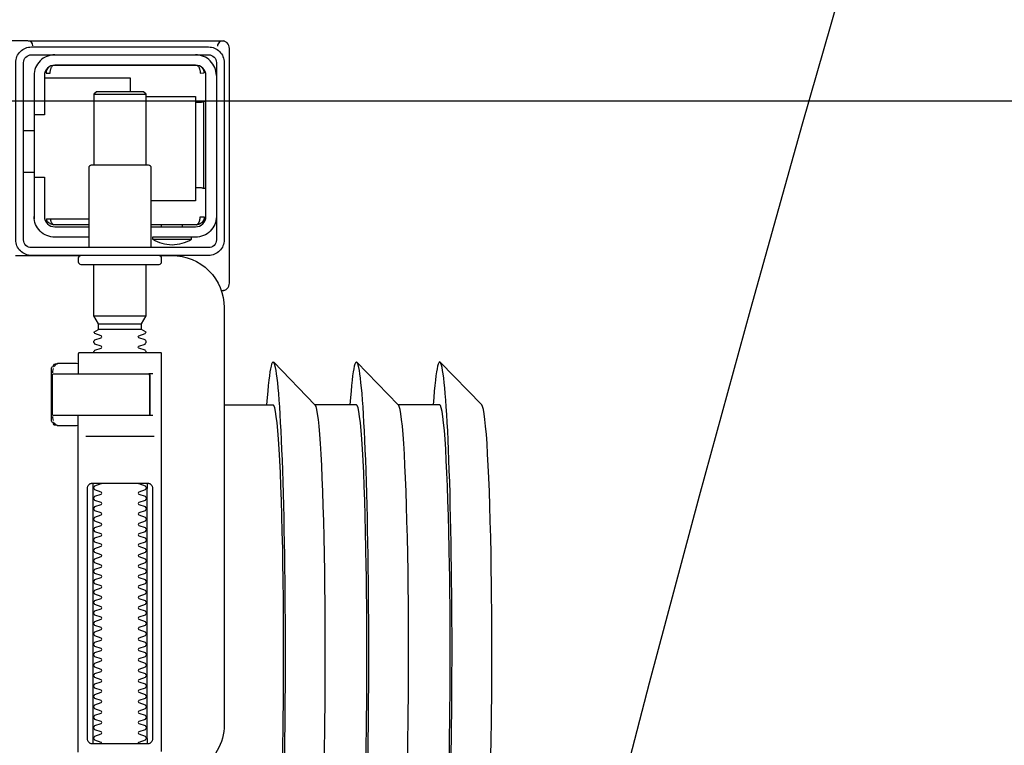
# Model space of a CAD drawing. Header units: millimetres. Extents: x 42924 to 92944, y -369470 to -179866.
# Tile 145 of 256: x 60337 to 60356, y -180936 to -180922. Entities that reach past the tile are written whole.
import ezdxf

# ---------------------------------------------------------------- set-up
doc = ezdxf.new("R2010")
doc.units = ezdxf.units.MM
doc.layers.get('0').update_dxf_attribs({"color": 8})
doc.layers.add('!! 2 ZABUDOWA GK-MDF', color=8, linetype='Continuous')
doc.layers.add('!!_@ wypos sanit nd', color=8, linetype='Continuous', plot=False)
doc.layers.add('E_SAP_ZASIĘG', color=150, linetype='Continuous', plot=False)

# ---------------------------------------------------------------- blocks, each defined once
blk = doc.blocks.new('A$Cff2eaf8b')
for points in [[(-0.188, 0.06265), (-0.188, -0.01362, 0.414214), (-0.1878, -0.01382), (-0.17545, -0.01382), (-0.1722, -0.01382, 0.414214), (-0.172, -0.01362), (-0.172, -0.00982)], [(-0.15993, -0.0325), (-0.17249, -0.0325, 0.405519), (-0.172, -0.032), (-0.172, -0.0313, 0.414214), (-0.1725, -0.0308), (-0.1875, -0.0308, 0.414214), (-0.188, -0.0313), (-0.188, -0.032, 0.405519), (-0.18751, -0.0325), (-0.19, -0.0325, -0.414214), (-0.2, -0.0225), (-0.2, 0.0575, -0.266001), (-0.19506, 0.06612)], [(-0.18353, 0.01118, 0.182836), (-0.18364, 0.01127), (-0.18485, 0.01168, 0.050055), (-0.185, 0.01194), (-0.185, 0.01222, 0.050055), (-0.18485, 0.01248), (-0.18364, 0.01289, 0.719897), (-0.18364, 0.01327), (-0.18485, 0.01368, 0.050055), (-0.185, 0.01394), (-0.185, 0.01422, 0.050055), (-0.18485, 0.01448), (-0.18364, 0.01489, 0.719897), (-0.18364, 0.01527), (-0.18485, 0.01568, 0.050055), (-0.185, 0.01594), (-0.185, 0.01622, 0.050055), (-0.18485, 0.01648), (-0.18364, 0.01689, 0.719897), (-0.18364, 0.01727), (-0.18485, 0.01768, 0.050055), (-0.185, 0.01794), (-0.185, 0.01822, 0.050055), (-0.18485, 0.01848), (-0.18364, 0.01889, 0.719897), (-0.18364, 0.01927), (-0.18485, 0.01968, 0.050055), (-0.185, 0.01994), (-0.185, 0.02022, 0.050055), (-0.18485, 0.02048), (-0.18364, 0.02089, 0.719897), (-0.18364, 0.02127), (-0.18485, 0.02168, 0.050055), (-0.185, 0.02194), (-0.185, 0.02222, 0.050055), (-0.18485, 0.02248), (-0.18364, 0.02289, 0.719897), (-0.18364, 0.02327), (-0.18485, 0.02368, 0.050055), (-0.185, 0.02394), (-0.185, 0.02422, 0.050055), (-0.18485, 0.02448), (-0.18364, 0.02489, 0.719897), (-0.18364, 0.02527), (-0.18485, 0.02568, 0.050055), (-0.185, 0.02594), (-0.185, 0.02622, 0.050055), (-0.18485, 0.02648), (-0.18364, 0.02689, 0.719897), (-0.18364, 0.02727), (-0.18485, 0.02768, 0.050055), (-0.185, 0.02794), (-0.185, 0.02822, 0.050055), (-0.18485, 0.02848), (-0.18364, 0.02889, 0.719897), (-0.18364, 0.02927), (-0.18485, 0.02968, 0.050055), (-0.185, 0.02994), (-0.185, 0.03022, 0.050055), (-0.18485, 0.03048), (-0.18364, 0.03089, 0.719897), (-0.18364, 0.03127), (-0.18485, 0.03168, 0.050055), (-0.185, 0.03194), (-0.185, 0.03222, 0.050055), (-0.18485, 0.03248), (-0.18364, 0.03289, 0.719897), (-0.18364, 0.03327), (-0.18485, 0.03368, 0.050055), (-0.185, 0.03394), (-0.185, 0.03422, 0.050055), (-0.18485, 0.03448), (-0.18364, 0.03489, 0.719897), (-0.18364, 0.03527), (-0.18485, 0.03568, 0.050055), (-0.185, 0.03594), (-0.185, 0.03622, 0.050055), (-0.18485, 0.03648), (-0.18364, 0.03689, 0.719897), (-0.18364, 0.03727), (-0.18485, 0.03768, 0.050055), (-0.185, 0.03794), (-0.185, 0.03822, 0.050055), (-0.18485, 0.03848), (-0.18364, 0.03889, 0.719897), (-0.18364, 0.03927), (-0.18485, 0.03968, 0.050055), (-0.185, 0.03994), (-0.185, 0.04022, 0.050055), (-0.18485, 0.04048), (-0.18364, 0.04089, 0.719897), (-0.18364, 0.04127), (-0.18485, 0.04168, 0.050055), (-0.185, 0.04194), (-0.185, 0.04222, 0.050055), (-0.18485, 0.04248), (-0.18364, 0.04289, 0.719897), (-0.18364, 0.04327), (-0.18485, 0.04368, 0.050055), (-0.185, 0.04394), (-0.185, 0.04422, 0.050055), (-0.18485, 0.04448), (-0.18364, 0.04489, 0.719897), (-0.18364, 0.04527), (-0.18485, 0.04568, 0.050055), (-0.185, 0.04594), (-0.185, 0.04622, 0.050055), (-0.18485, 0.04648), (-0.18364, 0.04689, 0.719897), (-0.18364, 0.04727), (-0.18485, 0.04768, 0.050055), (-0.185, 0.04794), (-0.185, 0.04822, 0.050055), (-0.18485, 0.04848), (-0.18364, 0.04889, 0.719897), (-0.18364, 0.04927), (-0.18485, 0.04968, 0.050055), (-0.185, 0.04994), (-0.185, 0.05022, 0.050055), (-0.18485, 0.05048), (-0.18364, 0.05089, 0.719897), (-0.18364, 0.05127), (-0.18485, 0.05168, 0.050055), (-0.185, 0.05194), (-0.185, 0.05222, 0.050055), (-0.18485, 0.05248), (-0.18364, 0.05289, 0.719897), (-0.18364, 0.05327), (-0.18485, 0.05368, 0.050055), (-0.185, 0.05394), (-0.185, 0.05422, 0.050055), (-0.18485, 0.05448), (-0.18364, 0.05489, 0.719897), (-0.18364, 0.05527), (-0.18485, 0.05568, 0.050055), (-0.185, 0.05594), (-0.185, 0.05622, 0.050055), (-0.18485, 0.05648), (-0.18364, 0.05689, 0.719897), (-0.18364, 0.05727), (-0.18485, 0.05768, 0.050055), (-0.185, 0.05794), (-0.185, 0.05822, 0.050055), (-0.18485, 0.05848), (-0.18364, 0.05889, 0.719897), (-0.18364, 0.05927), (-0.18485, 0.05968, 0.050055), (-0.185, 0.05994), (-0.185, 0.06022, 0.050055), (-0.18485, 0.06048), (-0.18364, 0.06089, 0.474594), (-0.18353, 0.06118)], [(-0.17647, 0.06118, 0.474594), (-0.17636, 0.06089), (-0.17515, 0.06048, 0.050055), (-0.175, 0.06022), (-0.175, 0.05994, 0.050055), (-0.17515, 0.05968), (-0.17636, 0.05927, 0.719897), (-0.17636, 0.05889), (-0.17515, 0.05848, 0.050055), (-0.175, 0.05822), (-0.175, 0.05794, 0.050055), (-0.17515, 0.05768), (-0.17636, 0.05727, 0.719897), (-0.17636, 0.05689), (-0.17515, 0.05648, 0.050055), (-0.175, 0.05622), (-0.175, 0.05594, 0.050055), (-0.17515, 0.05568), (-0.17636, 0.05527, 0.719897), (-0.17636, 0.05489), (-0.17515, 0.05448, 0.050055), (-0.175, 0.05422), (-0.175, 0.05394, 0.050055), (-0.17515, 0.05368), (-0.17636, 0.05327, 0.719897), (-0.17636, 0.05289), (-0.17515, 0.05248, 0.050055), (-0.175, 0.05222), (-0.175, 0.05194, 0.050055), (-0.17515, 0.05168), (-0.17636, 0.05127, 0.719897), (-0.17636, 0.05089), (-0.17515, 0.05048, 0.050055), (-0.175, 0.05022), (-0.175, 0.04994, 0.050055), (-0.17515, 0.04968), (-0.17636, 0.04927, 0.719897), (-0.17636, 0.04889), (-0.17515, 0.04848, 0.050055), (-0.175, 0.04822), (-0.175, 0.04794, 0.050055), (-0.17515, 0.04768), (-0.17636, 0.04727, 0.719897), (-0.17636, 0.04689), (-0.17515, 0.04648, 0.050055), (-0.175, 0.04622), (-0.175, 0.04594, 0.050055), (-0.17515, 0.04568), (-0.17636, 0.04527, 0.719897), (-0.17636, 0.04489), (-0.17515, 0.04448, 0.050055), (-0.175, 0.04422), (-0.175, 0.04394, 0.050055), (-0.17515, 0.04368), (-0.17636, 0.04327, 0.719897), (-0.17636, 0.04289), (-0.17515, 0.04248, 0.050055), (-0.175, 0.04222), (-0.175, 0.04194, 0.050055), (-0.17515, 0.04168), (-0.17636, 0.04127, 0.719897), (-0.17636, 0.04089), (-0.17515, 0.04048, 0.050055), (-0.175, 0.04022), (-0.175, 0.03994, 0.050055), (-0.17515, 0.03968), (-0.17636, 0.03927, 0.719897), (-0.17636, 0.03889), (-0.17515, 0.03848, 0.050055), (-0.175, 0.03822), (-0.175, 0.03794, 0.050055), (-0.17515, 0.03768), (-0.17636, 0.03727, 0.719897), (-0.17636, 0.03689), (-0.17515, 0.03648, 0.050055), (-0.175, 0.03622), (-0.175, 0.03594, 0.050055), (-0.17515, 0.03568), (-0.17636, 0.03527, 0.719897), (-0.17636, 0.03489), (-0.17515, 0.03448, 0.050055), (-0.175, 0.03422), (-0.175, 0.03394, 0.050055), (-0.17515, 0.03368), (-0.17636, 0.03327, 0.719897), (-0.17636, 0.03289), (-0.17515, 0.03248, 0.050055), (-0.175, 0.03222), (-0.175, 0.03194, 0.050055), (-0.17515, 0.03168), (-0.17636, 0.03127, 0.719897), (-0.17636, 0.03089), (-0.17515, 0.03048, 0.050055), (-0.175, 0.03022), (-0.175, 0.02994, 0.050055), (-0.17515, 0.02968), (-0.17636, 0.02927, 0.719897), (-0.17636, 0.02889), (-0.17515, 0.02848, 0.050055), (-0.175, 0.02822), (-0.175, 0.02794, 0.050055), (-0.17515, 0.02768), (-0.17636, 0.02727, 0.719897), (-0.17636, 0.02689), (-0.17515, 0.02648, 0.050055), (-0.175, 0.02622), (-0.175, 0.02594, 0.050055), (-0.17515, 0.02568), (-0.17636, 0.02527, 0.719897), (-0.17636, 0.02489), (-0.17515, 0.02448, 0.050055), (-0.175, 0.02422), (-0.175, 0.02394, 0.050055), (-0.17515, 0.02368), (-0.17636, 0.02327, 0.719897), (-0.17636, 0.02289), (-0.17515, 0.02248, 0.050055), (-0.175, 0.02222), (-0.175, 0.02194, 0.050055), (-0.17515, 0.02168), (-0.17636, 0.02127, 0.719897), (-0.17636, 0.02089), (-0.17515, 0.02048, 0.050055), (-0.175, 0.02022), (-0.175, 0.01994, 0.050055), (-0.17515, 0.01968), (-0.17636, 0.01927, 0.719897), (-0.17636, 0.01889), (-0.17515, 0.01848, 0.050055), (-0.175, 0.01822), (-0.175, 0.01794, 0.050055), (-0.17515, 0.01768), (-0.17636, 0.01727, 0.719897), (-0.17636, 0.01689), (-0.17515, 0.01648, 0.050055), (-0.175, 0.01622), (-0.175, 0.01594, 0.050055), (-0.17515, 0.01568), (-0.17636, 0.01527, 0.719897), (-0.17636, 0.01489), (-0.17515, 0.01448, 0.050055), (-0.175, 0.01422), (-0.175, 0.01394, 0.050055), (-0.17515, 0.01368), (-0.17636, 0.01327, 0.719897), (-0.17636, 0.01289), (-0.17515, 0.01248, 0.050055), (-0.175, 0.01222), (-0.175, 0.01194, 0.050055), (-0.17515, 0.01168), (-0.17636, 0.01127, 0.182836), (-0.17647, 0.01118)], [(-0.1857, -0.00202), (-0.1857, -0.00962), (-0.1857, -0.00202), (-0.18567, -0.00192), (-0.18559, -0.00184), (-0.17696, -0.00182), (-0.16725, -0.00182, -0.414214), (-0.16705, -0.00202), (-0.16705, -0.00962, -0.414214), (-0.16725, -0.00982), (-0.18543, -0.00982), (-0.18553, -0.00978), (-0.1856, -0.00962)], [(-0.185, -0.01382), (-0.185, -0.01406, -0.050055), (-0.18485, -0.01432), (-0.18364, -0.01473, -0.719897), (-0.18364, -0.01511), (-0.18485, -0.01552, -0.050055), (-0.185, -0.01578), (-0.185, -0.01606, -0.050055), (-0.18485, -0.01632), (-0.18364, -0.01673, -0.719897), (-0.18364, -0.01711), (-0.18485, -0.01752, -0.050055), (-0.185, -0.01778), (-0.1841, -0.0183), (-0.1841, -0.01936), (-0.185, -0.02092), (-0.185, -0.0308)], [(-0.175, -0.01382), (-0.175, -0.01406, 0.050055), (-0.17515, -0.01432), (-0.17636, -0.01473, 0.719897), (-0.17636, -0.01511), (-0.17515, -0.01552, 0.050055), (-0.175, -0.01578), (-0.175, -0.01606, 0.050055), (-0.17515, -0.01632), (-0.17636, -0.01673, 0.719897), (-0.17636, -0.01711), (-0.17515, -0.01752, 0.050055), (-0.175, -0.01778), (-0.1759, -0.0183), (-0.1759, -0.01936), (-0.175, -0.02092), (-0.175, -0.0308)], [(-0.20011, -0.02584, 0.091301), (-0.20056, -0.02614, 0.198909), (-0.20099, -0.02721)], [(-0.19945, -0.02578, 0.170835), (-0.20011, -0.02584)], [(-0.186, -0.034), (-0.186, -0.0493, 0.414214), (-0.1855, -0.0498), (-0.1745, -0.0498, 0.414214), (-0.174, -0.0493), (-0.174, -0.034)], [(-0.1985, -0.04, -0.414214), (-0.1945, -0.036), (-0.18625, -0.036), (-0.18625, -0.03562), (-0.19375, -0.03562), (-0.19375, -0.036)], [(-0.18625, -0.03562, 0.119096), (-0.19, -0.03454, 0.119096), (-0.19375, -0.03562)], [(-0.174, -0.036), (-0.1675, -0.036, -0.414214), (-0.1635, -0.04), (-0.16353, -0.0395)], [(-0.186, -0.038), (-0.1945, -0.038, 0.414214), (-0.1965, -0.04), (-0.1965, -0.067, 0.414214), (-0.1945, -0.069), (-0.1675, -0.069, 0.414214), (-0.1655, -0.067), (-0.1655, -0.0595), (-0.1635, -0.0595), (-0.1635, -0.04)], [(-0.1635, -0.0475), (-0.1655, -0.0475), (-0.1655, -0.04, 0.414214), (-0.1675, -0.038), (-0.174, -0.038)], [(-0.1945, -0.06193), (-0.19515, -0.06194), (-0.19542, -0.06194), (-0.1956, -0.06194), (-0.19567, -0.06194, 0.116465), (-0.19589, -0.062), (-0.19601, -0.06205), (-0.19601, -0.04535), (-0.19589, -0.0454, 0.116465), (-0.19567, -0.04546), (-0.19542, -0.04546), (-0.19515, -0.04546), (-0.1945, -0.04547)], [(-0.1675, -0.071, 0.414214), (-0.1635, -0.067), (-0.1635, -0.0595)], [(-0.1985, -0.067, 0.414214), (-0.1945, -0.071)], [(-0.20099, -0.0722, 0.198909), (-0.20056, -0.07326, 0.091301), (-0.20011, -0.07356)], [(-0.16237, -0.07369), (-0.1625, -0.07369), (-0.16269, -0.07369), (-0.16294, -0.07369), (-0.16323, -0.07369), (-0.16357, -0.07369), (-0.16393, -0.07369), (-0.16428, -0.07369), (-0.19771, -0.07369), (-0.19841, -0.07369), (-0.19903, -0.07369), (-0.19948, -0.07369), (-0.19961, -0.07369), (-0.19973, -0.07367), (-0.19984, -0.07365), (-0.20003, -0.07359, 0.517033), (-0.1987, -0.07266)], [(-0.1633, -0.0727, 0.412536), (-0.1623, -0.0737), (-0.11251, -0.0737), (-0.11222, -0.07367), (-0.11194, -0.07358), (-0.11168, -0.07345), (-0.11145, -0.07326), (-0.11126, -0.07304), (-0.11112, -0.07278), (-0.11104, -0.0725)]]:
    blk.add_lwpolyline(points, format="xyb")
for points in [[(-0.172, 0.06279), (-0.172, -0.00182)], [(-0.1852, 0.06018), (-0.1852, 0.01218)], [(-0.1748, 0.01218), (-0.1748, 0.06018)], [(-0.17342, 0.00218), (-0.18659, 0.00218)], [(-0.172, 0.00012), (-0.17167, 0.00018), (-0.1682, 0.00018), (-0.1681, 0.00018), (-0.16799, 0.00016), (-0.16789, 0.00007), (-0.16779, 0.00006), (-0.16762, 0.00005), (-0.16752, 0.00005), (-0.16741, 0.00003), (-0.1673, -0.00004), (-0.16725, -0.00018), (-0.16725, -0.00044), (-0.16711, -0.00046), (-0.16701, -0.0005), (-0.16693, -0.00056), (-0.16688, -0.0007), (-0.16688, -0.01094), (-0.16692, -0.01107), (-0.16701, -0.01115), (-0.16725, -0.0112), (-0.16725, -0.01147), (-0.16728, -0.01157), (-0.16735, -0.01164), (-0.16746, -0.01168), (-0.16762, -0.01169), (-0.16775, -0.0117), (-0.16789, -0.01172), (-0.16797, -0.01179), (-0.16807, -0.01182), (-0.1682, -0.01182), (-0.17167, -0.01182), (-0.172, -0.01177)], [(-0.16829, 0.00017), (-0.16772, 0.00003), (-0.16738, -0.00042)], [(-0.18633, -0.00182), (-0.17526, -0.00182), (-0.17367, -0.00182)], [(-0.16723, -0.00083), (-0.16714, -0.00136), (-0.16713, -0.00163)], [(-0.24945, -0.00383), (-0.24147, -0.01202)], [(-0.24136, -0.00387), (-0.23342, -0.00387), (-0.22548, -0.01202)], [(-0.22538, -0.00387), (-0.21743, -0.00387), (-0.2095, -0.01202)], [(-0.2, -0.00387), (-0.20939, -0.00387)], [(-0.18633, -0.00982), (-0.18551, -0.00982), (-0.18567, -0.00972), (-0.1857, -0.00962)], [(-0.16738, -0.01122), (-0.16772, -0.01167), (-0.16829, -0.01182)], [(-0.16713, -0.01002), (-0.16714, -0.01028), (-0.16723, -0.01081)], [(-0.1841, -0.0183), (-0.1759, -0.0183)], [(-0.1759, -0.01936), (-0.1841, -0.01936)], [(-0.175, -0.02092), (-0.185, -0.02092)], [(-0.20001, -0.0258), (-0.19988, -0.02576), (-0.19976, -0.02573), (-0.19963, -0.02571), (-0.19948, -0.02571)], [(-0.20099, -0.02721), (-0.20099, -0.0722)], [(-0.19478, -0.0384), (-0.186, -0.0384)], [(-0.192, -0.038), (-0.192, -0.0384)], [(-0.188, -0.038), (-0.188, -0.0384)], [(-0.16664, -0.0395), (-0.16666, -0.03934), (-0.16669, -0.03923), (-0.16672, -0.03912), (-0.16675, -0.03902), (-0.16679, -0.03892), (-0.16684, -0.03881), (-0.16689, -0.03872), (-0.16695, -0.03863), (-0.16702, -0.03855), (-0.1671, -0.03848), (-0.16718, -0.03843), (-0.16729, -0.0384), (-0.16718, -0.03841), (-0.16708, -0.03842), (-0.16696, -0.03845), (-0.16686, -0.03848), (-0.16677, -0.03851), (-0.16666, -0.03856), (-0.16657, -0.03861), (-0.16646, -0.03868), (-0.16636, -0.03876), (-0.16627, -0.03884), (-0.16618, -0.03894), (-0.1661, -0.03904), (-0.16603, -0.03915), (-0.16598, -0.03926), (-0.16593, -0.03938), (-0.16589, -0.0395), (-0.174, -0.0395)], [(-0.174, -0.0384), (-0.16722, -0.0384)], [(-0.185, -0.063), (-0.1945, -0.063), (-0.1945, -0.043), (-0.186, -0.043)], [(-0.19591, -0.04539), (-0.19602, -0.04539), (-0.19616, -0.04539), (-0.19632, -0.04539), (-0.1965, -0.04539)], [(-0.1615, -0.0485), (-0.1635, -0.0485)], [(-0.185, -0.0498), (-0.185, -0.06342), (-0.1845, -0.06392), (-0.1755, -0.06392), (-0.175, -0.06342), (-0.175, -0.0498)], [(-0.1615, -0.0565), (-0.1635, -0.0565)], [(-0.1965, -0.06201), (-0.19632, -0.06201), (-0.19616, -0.06201), (-0.19602, -0.06201), (-0.19591, -0.06201)], [(-0.175, -0.06342), (-0.185, -0.06342)], [(-0.182, -0.06392), (-0.182, -0.0665), (-0.1655, -0.0665)], [(-0.16636, -0.06865), (-0.16625, -0.06854), (-0.16619, -0.06847), (-0.16612, -0.06839), (-0.16606, -0.0683), (-0.16601, -0.0682), (-0.16596, -0.06811), (-0.16592, -0.06801), (-0.16589, -0.0679), (-0.16586, -0.0678), (-0.16584, -0.06769), (-0.16583, -0.06759), (-0.16583, -0.06749), (-0.16593, -0.0675), (-0.16607, -0.0675), (-0.1663, -0.0675), (-0.16641, -0.0675), (-0.16651, -0.0675), (-0.16661, -0.0675), (-0.16661, -0.0676), (-0.16662, -0.0677), (-0.16663, -0.0678), (-0.16664, -0.0679), (-0.16665, -0.068), (-0.16667, -0.06811), (-0.1667, -0.06821), (-0.16673, -0.06831), (-0.16676, -0.06841), (-0.1668, -0.06852), (-0.16685, -0.06862), (-0.1669, -0.06871), (-0.16697, -0.0688), (-0.16704, -0.06887), (-0.16712, -0.06893), (-0.16725, -0.069), (-0.19475, -0.069), (-0.19493, -0.0689), (-0.19501, -0.06882), (-0.19508, -0.06874), (-0.19513, -0.06865), (-0.19518, -0.06855), (-0.19522, -0.06846), (-0.19526, -0.06835), (-0.19529, -0.06825), (-0.19532, -0.06813), (-0.19534, -0.06803), (-0.19536, -0.06793), (-0.19537, -0.06783), (-0.19538, -0.06772), (-0.19539, -0.0676), (-0.19539, -0.0675), (-0.19617, -0.06751), (-0.19616, -0.06762), (-0.19615, -0.06772), (-0.19613, -0.06783), (-0.19611, -0.06793), (-0.19607, -0.06803), (-0.19603, -0.06813), (-0.19598, -0.06823), (-0.19593, -0.06832), (-0.19586, -0.06841), (-0.19579, -0.06849), (-0.19572, -0.06857), (-0.19563, -0.06865)]]:
    blk.add_lwpolyline(points)
for points in [[(-0.17471, 0.06118), (-0.17462, 0.06118), (-0.17454, 0.06117), (-0.17445, 0.06115), (-0.17437, 0.06113), (-0.17428, 0.06109), (-0.1742, 0.06105), (-0.17413, 0.061), (-0.17406, 0.06095), (-0.174, 0.06088), (-0.17394, 0.06081), (-0.17389, 0.06072), (-0.17384, 0.06062), (-0.17381, 0.06052), (-0.17378, 0.06041), (-0.17376, 0.06029), (-0.17376, 0.06018), (-0.17376, 0.01218), (-0.17376, 0.01206), (-0.17378, 0.01195), (-0.17381, 0.01184), (-0.17384, 0.01173), (-0.17389, 0.01164), (-0.17394, 0.01155), (-0.174, 0.01148), (-0.17406, 0.01141), (-0.17413, 0.01135), (-0.1742, 0.01131), (-0.17428, 0.01126), (-0.17437, 0.01123), (-0.17445, 0.01121), (-0.17454, 0.01119), (-0.17462, 0.01118), (-0.17471, 0.01118), (-0.18529, 0.01118), (-0.18538, 0.01118), (-0.18547, 0.01119), (-0.18555, 0.01121), (-0.18564, 0.01123), (-0.18572, 0.01126), (-0.1858, 0.01131), (-0.18587, 0.01135), (-0.18594, 0.01141), (-0.18601, 0.01148), (-0.18606, 0.01155), (-0.18612, 0.01164), (-0.18616, 0.01173), (-0.1862, 0.01184), (-0.18623, 0.01195), (-0.18624, 0.01206), (-0.18625, 0.01218), (-0.18625, 0.06018), (-0.18624, 0.06029), (-0.18623, 0.06041), (-0.1862, 0.06052), (-0.18616, 0.06062), (-0.18612, 0.06072), (-0.18606, 0.06081), (-0.18601, 0.06088), (-0.18594, 0.06095), (-0.18587, 0.061), (-0.1858, 0.06105), (-0.18572, 0.06109), (-0.18564, 0.06113), (-0.18555, 0.06115), (-0.18547, 0.06117), (-0.18538, 0.06118), (-0.18529, 0.06118)], [(-0.19467, -0.0384), (-0.19467, -0.0384), (-0.19467, -0.0384), (-0.19466, -0.0384), (-0.19466, -0.0384), (-0.19466, -0.0384), (-0.19466, -0.0384), (-0.19466, -0.0384), (-0.19466, -0.0384), (-0.19466, -0.0384), (-0.19466, -0.0384), (-0.19466, -0.0384), (-0.19466, -0.0384), (-0.19466, -0.0384), (-0.19466, -0.0384), (-0.19467, -0.0384), (-0.19467, -0.0384), (-0.19467, -0.0384), (-0.19467, -0.0384), (-0.19467, -0.0384), (-0.19468, -0.0384), (-0.19468, -0.0384), (-0.19468, -0.0384), (-0.19469, -0.0384), (-0.1947, -0.0384), (-0.19471, -0.0384), (-0.19471, -0.0384), (-0.19471, -0.0384), (-0.19471, -0.0384), (-0.19472, -0.0384), (-0.19472, -0.0384), (-0.19472, -0.0384), (-0.19472, -0.03841), (-0.19473, -0.03841), (-0.19473, -0.03841), (-0.19473, -0.03841), (-0.19473, -0.03841), (-0.19473, -0.03841), (-0.19474, -0.03841), (-0.19474, -0.03841), (-0.19474, -0.03841), (-0.19474, -0.03841), (-0.19474, -0.03841), (-0.19474, -0.03841), (-0.19475, -0.03841), (-0.19475, -0.03841), (-0.19475, -0.03841), (-0.19475, -0.03841), (-0.19476, -0.03841), (-0.19476, -0.03841), (-0.19476, -0.03841), (-0.19476, -0.03841), (-0.19477, -0.03842), (-0.19477, -0.03842), (-0.19477, -0.03842), (-0.19478, -0.03842), (-0.19479, -0.03842), (-0.19479, -0.03842), (-0.1948, -0.03843), (-0.19481, -0.03843), (-0.19481, -0.03843), (-0.19482, -0.03844), (-0.19483, -0.03844), (-0.19484, -0.03844), (-0.19484, -0.03845), (-0.19485, -0.03845), (-0.19486, -0.03845), (-0.19486, -0.03846), (-0.19487, -0.03846), (-0.19488, -0.03847), (-0.19489, -0.03847), (-0.19489, -0.03848), (-0.1949, -0.03848), (-0.19491, -0.03849), (-0.19491, -0.03849), (-0.19492, -0.0385), (-0.19493, -0.0385), (-0.19493, -0.03851), (-0.19494, -0.03851), (-0.19495, -0.03852), (-0.19495, -0.03852), (-0.19496, -0.03853), (-0.19497, -0.03854), (-0.19497, -0.03854), (-0.19498, -0.03855), (-0.19499, -0.03856), (-0.19499, -0.03856), (-0.195, -0.03857), (-0.19501, -0.03858), (-0.19501, -0.03859), (-0.19502, -0.03859), (-0.19503, -0.0386), (-0.19503, -0.03861), (-0.19504, -0.03862), (-0.19505, -0.03862), (-0.19505, -0.03863), (-0.19506, -0.03864), (-0.19507, -0.03865), (-0.19507, -0.03866), (-0.19508, -0.03867), (-0.19508, -0.03868), (-0.19509, -0.03869), (-0.1951, -0.03869), (-0.1951, -0.0387), (-0.19511, -0.03871), (-0.19511, -0.03872), (-0.19512, -0.03873), (-0.19512, -0.03874), (-0.19513, -0.03875), (-0.19514, -0.03876), (-0.19514, -0.03877), (-0.19515, -0.03878), (-0.19515, -0.03879), (-0.19516, -0.0388), (-0.19516, -0.03881), (-0.19517, -0.03882), (-0.19517, -0.03884), (-0.19518, -0.03885), (-0.19518, -0.03886), (-0.19519, -0.03887), (-0.1952, -0.03888), (-0.1952, -0.03889), (-0.19521, -0.0389), (-0.19521, -0.03891), (-0.19521, -0.03893), (-0.19522, -0.03894), (-0.19522, -0.03895), (-0.19523, -0.03896), (-0.19523, -0.03897), (-0.19524, -0.03899), (-0.19524, -0.039), (-0.19525, -0.03901), (-0.19525, -0.03902), (-0.19526, -0.03905), (-0.19527, -0.03907), (-0.19528, -0.0391), (-0.19528, -0.03912), (-0.19529, -0.03915), (-0.1953, -0.03918), (-0.19531, -0.0392), (-0.19531, -0.03923), (-0.19532, -0.03926), (-0.19532, -0.03928), (-0.19533, -0.03931), (-0.19533, -0.03933), (-0.19534, -0.03936), (-0.19534, -0.03939), (-0.19535, -0.03941), (-0.19535, -0.03944), (-0.19536, -0.03947), (-0.19536, -0.03949), (-0.19536, -0.03952), (-0.19537, -0.03955), (-0.19537, -0.03957), (-0.19537, -0.0396), (-0.19537, -0.03961), (-0.19537, -0.03962), (-0.19538, -0.03963), (-0.19538, -0.03963), (-0.19538, -0.03964), (-0.19538, -0.03965), (-0.19538, -0.03965), (-0.19538, -0.03966), (-0.19538, -0.03966), (-0.19538, -0.03967), (-0.19538, -0.03967), (-0.19538, -0.03968), (-0.19538, -0.03969), (-0.19538, -0.03969), (-0.19538, -0.0397), (-0.19538, -0.0397), (-0.19538, -0.0397), (-0.19538, -0.03971), (-0.19538, -0.03971), (-0.19538, -0.03972), (-0.19538, -0.03972), (-0.19538, -0.03972), (-0.19538, -0.03973), (-0.19538, -0.03973), (-0.19538, -0.03973), (-0.19538, -0.03974), (-0.19538, -0.03974), (-0.19538, -0.03974), (-0.19538, -0.03974), (-0.19538, -0.03975), (-0.19538, -0.03975), (-0.19538, -0.03975), (-0.19538, -0.03976), (-0.19538, -0.03976), (-0.19538, -0.03977), (-0.19538, -0.03977), (-0.19539, -0.03978), (-0.19539, -0.03978), (-0.19539, -0.03979), (-0.19539, -0.03979), (-0.19539, -0.03979), (-0.19539, -0.0398), (-0.19539, -0.0398), (-0.19539, -0.03981), (-0.19539, -0.03981), (-0.19539, -0.03982), (-0.19538, -0.03982), (-0.19538, -0.03983), (-0.19538, -0.03983), (-0.19538, -0.03984), (-0.19538, -0.03984), (-0.19538, -0.03984), (-0.19538, -0.03985), (-0.19538, -0.03986), (-0.19538, -0.03986), (-0.19538, -0.03987), (-0.19538, -0.03987), (-0.19538, -0.03987), (-0.19538, -0.03988), (-0.19538, -0.03988), (-0.19538, -0.03989), (-0.19538, -0.03989), (-0.19538, -0.03989), (-0.19538, -0.03989), (-0.19538, -0.0399), (-0.19538, -0.0399), (-0.19539, -0.0399), (-0.19539, -0.0399), (-0.19539, -0.0399), (-0.19539, -0.0399), (-0.19539, -0.0399), (-0.19539, -0.03991), (-0.1954, -0.03991), (-0.1954, -0.03991), (-0.1954, -0.03991), (-0.1954, -0.03991), (-0.1954, -0.03991), (-0.19541, -0.03991), (-0.19541, -0.03991), (-0.19542, -0.03991), (-0.19542, -0.03991), (-0.19543, -0.0399), (-0.19544, -0.0399), (-0.19545, -0.0399), (-0.19545, -0.0399), (-0.19546, -0.0399), (-0.19546, -0.0399), (-0.19547, -0.0399), (-0.19547, -0.0399), (-0.19548, -0.0399), (-0.19549, -0.0399), (-0.1955, -0.0399), (-0.1955, -0.0399), (-0.19551, -0.0399), (-0.19552, -0.0399), (-0.19553, -0.0399), (-0.19554, -0.0399), (-0.19555, -0.0399), (-0.19556, -0.0399), (-0.19557, -0.0399), (-0.19558, -0.0399), (-0.19559, -0.0399), (-0.19561, -0.0399), (-0.19564, -0.0399), (-0.19566, -0.0399), (-0.19568, -0.0399), (-0.1957, -0.0399), (-0.19574, -0.0399), (-0.19576, -0.0399), (-0.19578, -0.0399), (-0.19595, -0.0399), (-0.19596, -0.0399), (-0.19598, -0.0399), (-0.19599, -0.0399), (-0.19601, -0.0399), (-0.19602, -0.0399), (-0.19603, -0.0399), (-0.19604, -0.0399), (-0.19605, -0.0399), (-0.19606, -0.0399), (-0.19607, -0.0399), (-0.19608, -0.0399), (-0.19609, -0.0399), (-0.1961, -0.0399), (-0.19611, -0.0399), (-0.19612, -0.0399), (-0.19613, -0.03989), (-0.19614, -0.03989), (-0.19614, -0.03989), (-0.19615, -0.03989), (-0.19615, -0.03989), (-0.19615, -0.03989), (-0.19615, -0.03989), (-0.19616, -0.03989), (-0.19616, -0.03989), (-0.19616, -0.03989), (-0.19616, -0.0399), (-0.19616, -0.0399), (-0.19616, -0.0399), (-0.19616, -0.0399), (-0.19616, -0.0399), (-0.19617, -0.0399), (-0.19617, -0.03991), (-0.19617, -0.03991), (-0.19617, -0.03991), (-0.19617, -0.03991), (-0.19617, -0.03991), (-0.19617, -0.03991), (-0.19617, -0.03991), (-0.19617, -0.03991), (-0.19617, -0.03991), (-0.19617, -0.03991), (-0.19617, -0.0399), (-0.19617, -0.0399), (-0.19617, -0.0399), (-0.19617, -0.03989), (-0.19617, -0.03989), (-0.19617, -0.03989), (-0.19617, -0.03988), (-0.19617, -0.03987), (-0.19617, -0.03986), (-0.19617, -0.03985), (-0.19617, -0.03984), (-0.19617, -0.03984), (-0.19617, -0.03984), (-0.19617, -0.03983), (-0.19617, -0.03983), (-0.19617, -0.03982), (-0.19617, -0.03982), (-0.19617, -0.03981), (-0.19616, -0.0398), (-0.19616, -0.03979), (-0.19616, -0.03979), (-0.19616, -0.03978), (-0.19616, -0.03978), (-0.19616, -0.03977), (-0.19616, -0.03977), (-0.19616, -0.03977), (-0.19616, -0.03976), (-0.19616, -0.03976), (-0.19616, -0.03975), (-0.19616, -0.03975), (-0.19616, -0.03974), (-0.19616, -0.03974), (-0.19616, -0.03973), (-0.19616, -0.03973), (-0.19616, -0.03972), (-0.19616, -0.03972), (-0.19616, -0.03972), (-0.19616, -0.03972), (-0.19616, -0.03971), (-0.19616, -0.03971), (-0.19616, -0.0397), (-0.19615, -0.0397), (-0.19615, -0.0397), (-0.19615, -0.03969), (-0.19615, -0.03969), (-0.19615, -0.03968), (-0.19615, -0.03967), (-0.19615, -0.03967), (-0.19615, -0.03966), (-0.19615, -0.03966), (-0.19615, -0.03965), (-0.19615, -0.03964), (-0.19614, -0.03964), (-0.19614, -0.03963), (-0.19614, -0.03962), (-0.19614, -0.03962), (-0.19614, -0.03961), (-0.19614, -0.0396), (-0.19614, -0.03959), (-0.19613, -0.03958), (-0.19613, -0.03958), (-0.19613, -0.03957), (-0.19613, -0.03955), (-0.19612, -0.03954), (-0.19612, -0.03952), (-0.19611, -0.0395), (-0.19611, -0.03949), (-0.1961, -0.03947), (-0.1961, -0.03945), (-0.19609, -0.03944), (-0.19609, -0.03942), (-0.19608, -0.03941), (-0.19608, -0.03939), (-0.19607, -0.03937), (-0.19607, -0.03936), (-0.19606, -0.03934), (-0.19605, -0.03933), (-0.19605, -0.03931), (-0.19604, -0.0393), (-0.19603, -0.03928), (-0.19603, -0.03927), (-0.19602, -0.03925), (-0.19601, -0.03923), (-0.196, -0.03922), (-0.196, -0.0392), (-0.19599, -0.03919), (-0.19598, -0.03918), (-0.19597, -0.03916), (-0.19596, -0.03915), (-0.19596, -0.03913), (-0.19595, -0.03912), (-0.19594, -0.0391), (-0.19593, -0.03909), (-0.19592, -0.03907), (-0.19591, -0.03906), (-0.1959, -0.03905), (-0.19589, -0.03903), (-0.19588, -0.03902), (-0.19587, -0.03901), (-0.19586, -0.03899), (-0.19585, -0.03898), (-0.19584, -0.03897), (-0.19583, -0.03895), (-0.19582, -0.03894), (-0.19581, -0.03893), (-0.1958, -0.03891), (-0.19579, -0.0389), (-0.19577, -0.03889), (-0.19576, -0.03888), (-0.19575, -0.03886), (-0.19574, -0.03885), (-0.19573, -0.03884), (-0.19572, -0.03883), (-0.1957, -0.03882), (-0.19569, -0.0388), (-0.19568, -0.03879), (-0.19567, -0.03878), (-0.19565, -0.03877), (-0.19564, -0.03876), (-0.19563, -0.03875), (-0.19562, -0.03874), (-0.1956, -0.03873), (-0.19559, -0.03872), (-0.19558, -0.03871), (-0.19556, -0.0387), (-0.19555, -0.03869), (-0.19554, -0.03868), (-0.19552, -0.03867), (-0.19551, -0.03866), (-0.19549, -0.03865), (-0.19548, -0.03864), (-0.19547, -0.03863), (-0.19545, -0.03862), (-0.19544, -0.03861), (-0.19542, -0.0386), (-0.19541, -0.0386), (-0.19539, -0.03859), (-0.19538, -0.03858), (-0.19536, -0.03857), (-0.19535, -0.03856), (-0.19533, -0.03856), (-0.19532, -0.03855), (-0.1953, -0.03854), (-0.19529, -0.03853), (-0.19527, -0.03853), (-0.19526, -0.03852), (-0.19524, -0.03851), (-0.19522, -0.03851), (-0.19521, -0.0385), (-0.19519, -0.0385), (-0.19518, -0.03849), (-0.19516, -0.03848), (-0.19515, -0.03848), (-0.19513, -0.03847), (-0.19511, -0.03847), (-0.1951, -0.03846), (-0.19508, -0.03846), (-0.19506, -0.03845), (-0.19505, -0.03845), (-0.19503, -0.03845), (-0.19502, -0.03844), (-0.195, -0.03844), (-0.19498, -0.03843), (-0.19497, -0.03843), (-0.19495, -0.03843), (-0.19493, -0.03842), (-0.19492, -0.03842), (-0.19491, -0.03842), (-0.1949, -0.03842), (-0.19489, -0.03842), (-0.19488, -0.03842), (-0.19487, -0.03841), (-0.19486, -0.03841), (-0.19485, -0.03841), (-0.19484, -0.03841), (-0.19483, -0.03841), (-0.19481, -0.03841), (-0.1948, -0.03841), (-0.19479, -0.03841), (-0.19479, -0.03841), (-0.19478, -0.03841), (-0.19478, -0.0384), (-0.19477, -0.0384), (-0.19477, -0.0384), (-0.19476, -0.0384), (-0.19475, -0.0384), (-0.19474, -0.0384), (-0.19474, -0.0384), (-0.19473, -0.0384), (-0.19473, -0.0384), (-0.19471, -0.0384), (-0.19471, -0.0384), (-0.1947, -0.0384), (-0.1947, -0.0384), (-0.19469, -0.0384), (-0.19469, -0.0384), (-0.19469, -0.0384), (-0.19469, -0.0384), (-0.19468, -0.0384), (-0.19468, -0.0384), (-0.19468, -0.0384), (-0.19468, -0.0384), (-0.19467, -0.0384), (-0.19467, -0.0384), (-0.19467, -0.0384)]]:
    blk.add_lwpolyline(points, close=True)
for points in [[(-0.2, -0.0695), (-0.2, -0.0355, -0.414214), (-0.197, -0.0325), (-0.163, -0.0325, -0.414214), (-0.16, -0.0355), (-0.16, -0.0695, -0.414214), (-0.163, -0.0725), (-0.197, -0.0725, -0.414214)], [(-0.1615, -0.0355), (-0.1615, -0.0695, -0.414214), (-0.163, -0.071), (-0.197, -0.071, -0.414214), (-0.1985, -0.0695), (-0.1985, -0.0355, -0.414214), (-0.197, -0.034), (-0.163, -0.034, -0.414214)]]:
    blk.add_lwpolyline(points, format="xyb", close=True)
for centre, major_axis, ratio, start_param, end_param in [((-0.24136, 0.04363), (0, 0.0557), 0.04256, 0.705617, 3.691026), ((-0.22538, 0.04363), (0, 0.0557), 0.04256, 0.705617, 3.691026), ((-0.20939, 0.04363), (0, 0.0557), 0.04256, 0.705617, 3.691026), ((-0.24936, 0.04363), (0, 0.0475), 0.04256, 0.705617, 3.097928), ((-0.24136, 0.04363), (0, 0.0475), 0.04256, 0.705617, 3.141593), ((-0.23337, 0.04363), (0, 0.0475), 0.04256, 0.705617, 3.097928), ((-0.22538, 0.04363), (0, 0.0475), 0.04256, 0.705617, 3.141593), ((-0.21739, 0.04363), (0, 0.0475), 0.04256, 0.705617, 3.097928), ((-0.20939, 0.04363), (0, 0.0475), 0.04256, 0.705617, 3.141593), ((-0.1852, 0.06018), (0, 0.001), 0.000289, 4.712389, 6.283185), ((-0.1748, 0.06018), (0, -0.001), 0.000289, 1.570796, 3.141593), ((-0.1852, 0.01218), (0, -0.001), 0.000289, 0, 1.570796), ((-0.1748, 0.01218), (0, -0.001), 0.000289, 0, 1.570796), ((-0.16763, -0.00015), (0.000004, 0.0002), 0.133184, 0.00502, 0.005026), ((-0.16723, -0.00065), (0.000013, 0.0002), 0.223, 0.006306, 0.006351), ((-0.16723, -0.011), (0.000013, -0.0002), 0.223, 6.276731, 6.276777), ((-0.16763, -0.01149), (0.000004, -0.0002), 0.133184, 6.278107, 6.278112)]:
    blk.add_ellipse(centre, major_axis=major_axis, ratio=ratio, start_param=start_param, end_param=end_param)

msp = doc.modelspace()

# ---------------------------------------------------------------- linework, layer by layer
at = {"layer": '!! 2 ZABUDOWA GK-MDF'}
msp.add_lwpolyline([(60270.56735, -180923.3878), (60370.56735, -180923.3878)], dxfattribs=at)
at = {"layer": 'E_SAP_ZASIĘG'}
for centre in [(60076.8218, -181088.08994), (60928.90732, -181088.08994)]:
    msp.add_circle(centre, 600, dxfattribs=at)

# ---------------------------------------------------------------- block references
at = {"layer": '!!_@ wypos sanit nd', "xscale": 100, "yscale": 100, "zscale": 100, "rotation": 180}
msp.add_blockref('A$Cff2eaf8b', (60320.56716, -180929.6058), dxfattribs=at)

doc.saveas('drawing.dxf')
